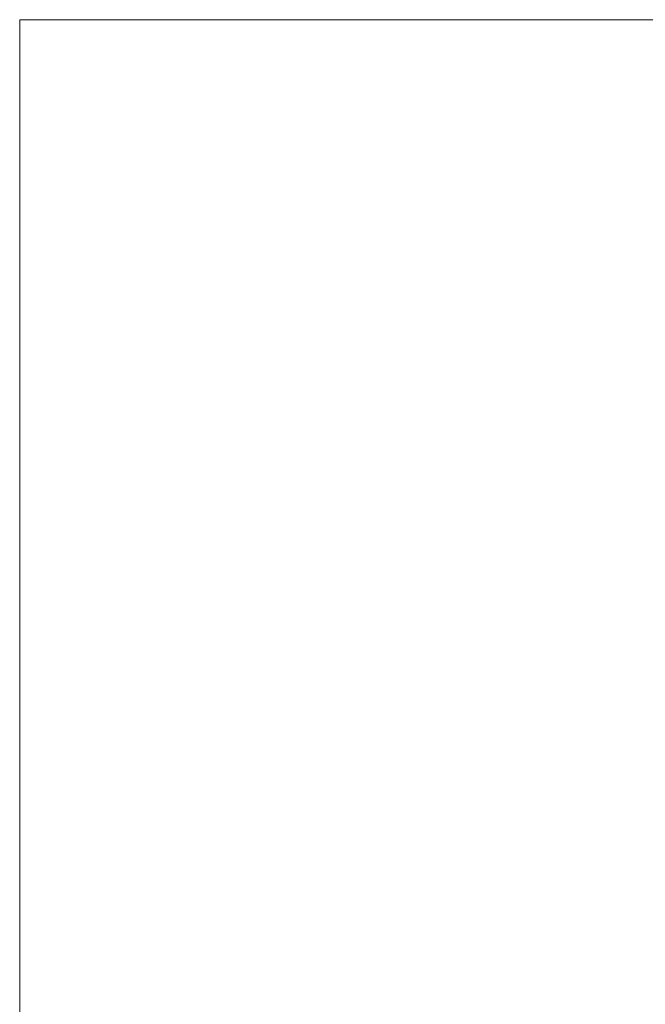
# Model space of a CAD drawing. Extents: x -335 to 1339, y 761 to 1310.
# Tile 6 of 256: x -335 to -278, y 1220 to 1310. Entities that reach past the tile are written whole.
import ezdxf
from ezdxf.enums import TextEntityAlignment as Align

# ---------------------------------------------------------------- set-up
doc = ezdxf.new("R2010")
doc.units = 0
doc.header["$MEASUREMENT"] = 0
doc.layers.add('B_ANNO_NOPLOT', color=47, linetype='Continuous', lineweight=18, plot=False)
doc.layers.add('B_ANNO_TEXT', color=7, linetype='Continuous', lineweight=18)
doc.styles.add('Annotative', font='calibri.ttf', dxfattribs={"height": 0.0625})
doc.styles.get("Standard").update_dxf_attribs({"font": 'calibri.ttf'})

# ---------------------------------------------------------------- blocks, each defined once
blk = doc.blocks.new('INS_SS32_BASE')
at = {"layer": 'B_ANNO_NOPLOT', "flags": 128}
blk.add_lwpolyline([(0, 0), (0, 252.002), (323.93, 252.002), (323.93, 238.857), (378.003, 238.857), (378.003, 40.5), (316.573, 40.5), (316.573, 0), (0, 0)], dxfattribs=at)
at = {"layer": 'B_ANNO_TEXT', "lineweight": 30}
for tag, p in [('SUB1', (311.281, 226.103)), ('SUB2', (319.281, 226.103))]:
    blk.add_attdef(tag, text='', height=1.5, dxfattribs=at).set_placement(p, align=Align.MIDDLE_CENTER)
at = {"layer": 'B_ANNO_TEXT', "style": 'Annotative'}
for tag, p in [('CORNER1', (97.357, 101.834)), ('CORNER2', (98.569, 3.306))]:
    blk.add_attdef(tag, text='', height=1.5, dxfattribs=at).set_placement(p, align=Align.BOTTOM_RIGHT)

msp = doc.modelspace()

# ---------------------------------------------------------------- block references
msp.add_blockref('INS_SS32_BASE', (-335.059, 1058.301))

doc.saveas('drawing.dxf')
